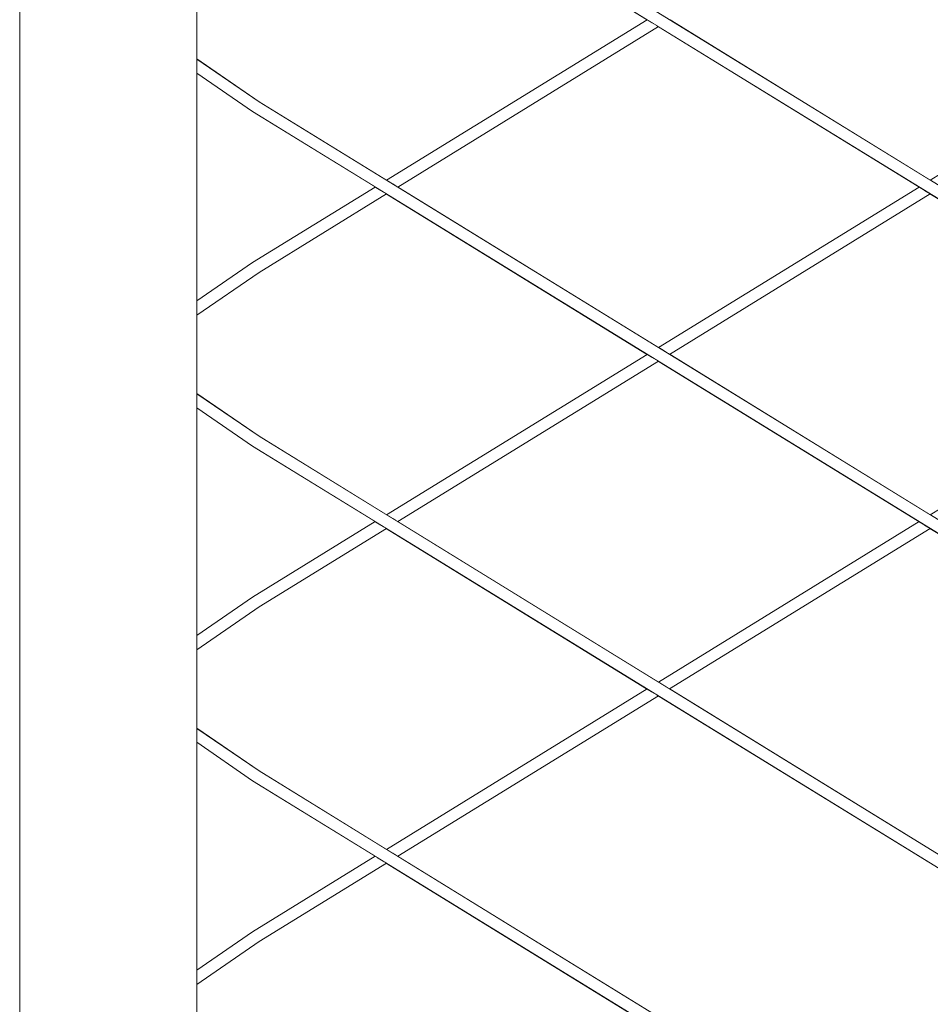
# Model space of a CAD drawing. Header units: millimetres. Extents: x -101298 to -58298, y 45839 to 66839.
# Tile 22 of 124: x -84687 to -84379, y 52197 to 52530. Entities that reach past the tile are written whole.
import ezdxf

# ---------------------------------------------------------------- set-up
doc = ezdxf.new("R2010")
doc.units = ezdxf.units.MM
doc.header["$MEASUREMENT"] = 0
doc.linetypes.add('Wipeout_Contour', pattern=[1000, 0, -1000])
doc.layers.add('Nowe_Konstrukcja - Schody', color=7, linetype='Continuous')
doc.layers.add('Nowe_Konstrukcja - Ściany zew', color=7, linetype='Continuous')
doc.layers.add('Nowe_Konstrukcja - Schody_Nr_pióra__101', color=250, linetype='Continuous', lineweight=13, true_color=0x333333)

msp = doc.modelspace()

# ---------------------------------------------------------------- wipeouts: each hides what was drawn before it
at = {"color": 254, "linetype": 'Wipeout_Contour', "lineweight": 0, "ltscale": 696959.727398}
msp.add_wipeout([(-84627.26, 52543.23), (-84627.26, 52516.68), (-84606.17, 52502.19), (-84563, 52475.64), (-84474.69, 52529.96), (-84563, 52584.28), (-84606.17, 52557.72)], dxfattribs=at).dxf.layer = 'Nowe_Konstrukcja - Ściany zew'
at = {"color": 254, "linetype": 'Wipeout_Contour', "lineweight": 0, "ltscale": 497493.317869}
msp.add_wipeout([(-84627.26, 52398.56), (-84627.26, 52321.35), (-84608.35, 52334.41), (-84566.82, 52359.96), (-84608.35, 52385.5)], dxfattribs=at).dxf.layer = 'Nowe_Konstrukcja - Ściany zew'
at = {"color": 254, "linetype": 'Wipeout_Contour', "lineweight": 0, "ltscale": 497195.349904}
msp.add_wipeout([(-84627.26, 52208.02), (-84608.35, 52221.08), (-84566.82, 52246.62), (-84608.35, 52272.17), (-84627.26, 52285.23)], dxfattribs=at).dxf.layer = 'Nowe_Konstrukcja - Ściany zew'

# ---------------------------------------------------------------- next in the draw order: wipeouts: each hides what was drawn before it
at = {"color": 254, "linetype": 'Wipeout_Contour', "lineweight": 0, "ltscale": 696541.497855}
msp.add_wipeout([(-84627.26, 52429.9), (-84627.26, 52403.35), (-84606.17, 52388.86), (-84563, 52362.3), (-84474.69, 52416.62), (-84563, 52470.94), (-84606.17, 52444.39)], dxfattribs=at).dxf.layer = 'Nowe_Konstrukcja - Ściany zew'
at = {"color": 254, "linetype": 'Wipeout_Contour', "lineweight": 0, "ltscale": 696123.921179}
msp.add_wipeout([(-84606.17, 52331.06), (-84627.26, 52316.57), (-84627.26, 52290.01), (-84606.17, 52275.52), (-84563, 52248.97), (-84474.69, 52303.29), (-84563, 52357.61)], dxfattribs=at).dxf.layer = 'Nowe_Konstrukcja - Ściany zew'
at = {"color": 254, "linetype": 'Wipeout_Contour', "lineweight": 0, "ltscale": 695540.884501}
msp.add_wipeout([(-84627.26, 52203.23), (-84627.26, 52176.68), (-84606.17, 52162.19), (-84536.61, 52119.4), (-84359.98, 52119.4), (-84563, 52244.28), (-84606.17, 52217.72)], dxfattribs=at).dxf.layer = 'Nowe_Konstrukcja - Ściany zew'

# ---------------------------------------------------------------- next in the draw order: wipeouts: each hides what was drawn before it
at = {"color": 254, "linetype": 'Wipeout_Contour', "lineweight": 0, "ltscale": 397769.32068}
msp.add_wipeout([(-84559.19, 52473.29), (-84470.87, 52418.97), (-84382.56, 52473.29), (-84470.87, 52527.61)], dxfattribs=at).dxf.layer = 'Nowe_Konstrukcja - Ściany zew'
at = {"color": 254, "linetype": 'Wipeout_Contour', "lineweight": 0, "ltscale": 497791.752441}
msp.add_wipeout([(-84608.35, 52498.84), (-84627.26, 52511.89), (-84627.26, 52434.69), (-84608.35, 52447.74), (-84566.82, 52473.29)], dxfattribs=at).dxf.layer = 'Nowe_Konstrukcja - Ściany zew'
at = {"color": 254, "linetype": 'Wipeout_Contour', "lineweight": 0, "ltscale": 397530.294214}
msp.add_wipeout([(-84559.19, 52359.96), (-84470.87, 52305.64), (-84382.56, 52359.96), (-84470.87, 52414.28)], dxfattribs=at).dxf.layer = 'Nowe_Konstrukcja - Ściany zew'
at = {"color": 254, "linetype": 'Wipeout_Contour', "lineweight": 0, "ltscale": 496161.000026}
msp.add_wipeout([(-84559.19, 52246.62), (-84352.35, 52119.4), (-84297.26, 52119.4), (-84297.26, 52194.16), (-84470.87, 52300.94)], dxfattribs=at).dxf.layer = 'Nowe_Konstrukcja - Ściany zew'

# ---------------------------------------------------------------- next in the draw order: wipeouts: each hides what was drawn before it
at = {"color": 254, "linetype": 'Wipeout_Contour', "lineweight": 0, "ltscale": 398281.907459}
msp.add_wipeout([(-84687.26, 52881.62), (-84687.26, 51947.18), (-84627.26, 51947.18), (-84627.26, 52881.62)], dxfattribs=at).dxf.layer = 'Nowe_Konstrukcja - Schody'
at = {"color": 254, "linetype": 'Wipeout_Contour', "lineweight": 0, "ltscale": 397988.809855}
msp.add_wipeout([(-84474.13, 52529.61), (-84562.44, 52475.29), (-84561.1, 52474.46), (-84472.78, 52528.78)], dxfattribs=at).dxf.layer = 'Nowe_Konstrukcja - Schody'
at = {"color": 254, "linetype": 'Wipeout_Contour', "lineweight": 0, "ltscale": 397749.784231}
msp.add_wipeout([(-84474.13, 52416.28), (-84562.44, 52361.96), (-84561.1, 52361.13), (-84472.78, 52415.45)], dxfattribs=at).dxf.layer = 'Nowe_Konstrukcja - Schody'
at = {"color": 254, "linetype": 'Wipeout_Contour', "lineweight": 0, "ltscale": 397511.131873}
msp.add_wipeout([(-84474.13, 52302.95), (-84562.44, 52248.63), (-84561.1, 52247.8), (-84472.78, 52302.12)], dxfattribs=at).dxf.layer = 'Nowe_Konstrukcja - Schody'
at = {"color": 254, "linetype": 'Wipeout_Contour', "lineweight": 0, "ltscale": 397576.08078}
msp.add_wipeout([(-84378.75, 52584.28), (-84467.06, 52529.96), (-84378.75, 52475.64), (-84290.43, 52529.96)], dxfattribs=at).dxf.layer = 'Nowe_Konstrukcja - Ściany zew'
at = {"color": 254, "linetype": 'Wipeout_Contour', "lineweight": 0, "ltscale": 397336.679513}
msp.add_wipeout([(-84467.06, 52416.62), (-84378.75, 52362.3), (-84290.43, 52416.62), (-84378.75, 52470.94)], dxfattribs=at).dxf.layer = 'Nowe_Konstrukcja - Ściany zew'
at = {"color": 254, "linetype": 'Wipeout_Contour', "lineweight": 0, "ltscale": 694565.302385}
msp.add_wipeout([(-84467.06, 52303.29), (-84297.26, 52198.85), (-84297.26, 52231.62), (-84327.26, 52231.62), (-84327.26, 52291.62), (-84271.46, 52291.62), (-84378.75, 52357.61)], dxfattribs=at).dxf.layer = 'Nowe_Konstrukcja - Ściany zew'

# ---------------------------------------------------------------- next in the draw order: linework, layer by layer
at = {"layer": 'Nowe_Konstrukcja - Schody_Nr_pióra__101', "color": 250, "linetype": 'Continuous', "lineweight": 13, "true_color": 0x333333}
msp.add_line((-84687.26, 51947.18), (-84687.26, 52881.62), dxfattribs=at)

# ---------------------------------------------------------------- next in the draw order: wipeouts: each hides what was drawn before it
at = {"color": 254, "linetype": 'Wipeout_Contour', "lineweight": 0, "ltscale": 397556.168468}
msp.add_wipeout([(-84470.32, 52418.63), (-84468.97, 52417.8), (-84380.65, 52472.12), (-84382, 52472.95)], dxfattribs=at).dxf.layer = 'Nowe_Konstrukcja - Schody'
at = {"color": 254, "linetype": 'Wipeout_Contour', "lineweight": 0, "ltscale": 298650.262255}
msp.add_wipeout([(-84627.26, 52432.55), (-84627.26, 52431.79), (-84607.26, 52446.07)], dxfattribs=at).dxf.layer = 'Nowe_Konstrukcja - Schody'
at = {"color": 254, "linetype": 'Wipeout_Contour', "lineweight": 0, "ltscale": 397317.141191}
msp.add_wipeout([(-84470.32, 52305.29), (-84468.97, 52304.46), (-84380.65, 52358.78), (-84382, 52359.61)], dxfattribs=at).dxf.layer = 'Nowe_Konstrukcja - Schody'
at = {"color": 254, "linetype": 'Wipeout_Contour', "lineweight": 0, "ltscale": 298471.3118}
msp.add_wipeout([(-84627.26, 52319.22), (-84627.26, 52318.46), (-84607.26, 52332.73)], dxfattribs=at).dxf.layer = 'Nowe_Konstrukcja - Schody'
at = {"color": 254, "linetype": 'Wipeout_Contour', "lineweight": 0, "ltscale": 397504.793699}
msp.add_wipeout([(-84561.1, 52247.8), (-84559.75, 52246.97), (-84471.43, 52301.29), (-84472.78, 52302.12)], dxfattribs=at).dxf.layer = 'Nowe_Konstrukcja - Schody'
at = {"color": 254, "linetype": 'Wipeout_Contour', "lineweight": 0, "ltscale": 298292.64153}
msp.add_wipeout([(-84627.26, 52205.88), (-84627.26, 52205.13), (-84607.26, 52219.4)], dxfattribs=at).dxf.layer = 'Nowe_Konstrukcja - Schody'

# ---------------------------------------------------------------- next in the draw order: wipeouts: each hides what was drawn before it
at = {"color": 254, "linetype": 'Wipeout_Contour', "lineweight": 0, "ltscale": 397549.830359}
msp.add_wipeout([(-84380.65, 52472.12), (-84468.97, 52417.8), (-84467.62, 52416.97), (-84379.3, 52471.29)], dxfattribs=at).dxf.layer = 'Nowe_Konstrukcja - Schody'
at = {"color": 254, "linetype": 'Wipeout_Contour', "lineweight": 0, "ltscale": 398196.962362}
msp.add_wipeout([(-84608.03, 52447.25), (-84627.26, 52433.58), (-84627.26, 52432.55), (-84607.26, 52446.07)], dxfattribs=at).dxf.layer = 'Nowe_Konstrukcja - Schody'
at = {"color": 254, "linetype": 'Wipeout_Contour', "lineweight": 0, "ltscale": 397310.803057}
msp.add_wipeout([(-84380.65, 52358.78), (-84468.97, 52304.46), (-84467.62, 52303.63), (-84379.3, 52357.95)], dxfattribs=at).dxf.layer = 'Nowe_Konstrukcja - Schody'
at = {"color": 254, "linetype": 'Wipeout_Contour', "lineweight": 0, "ltscale": 397958.345115}
msp.add_wipeout([(-84608.03, 52333.92), (-84627.26, 52320.25), (-84627.26, 52319.22), (-84607.26, 52332.73)], dxfattribs=at).dxf.layer = 'Nowe_Konstrukcja - Schody'
at = {"color": 254, "linetype": 'Wipeout_Contour', "lineweight": 0, "ltscale": 397500.311963}
msp.add_wipeout([(-84559.75, 52246.97), (-84559.19, 52246.62), (-84470.87, 52300.94), (-84471.43, 52301.29)], dxfattribs=at).dxf.layer = 'Nowe_Konstrukcja - Schody'
at = {"color": 254, "linetype": 'Wipeout_Contour', "lineweight": 0, "ltscale": 397720.101429}
msp.add_wipeout([(-84608.03, 52220.59), (-84627.26, 52206.92), (-84627.26, 52205.88), (-84607.26, 52219.4)], dxfattribs=at).dxf.layer = 'Nowe_Konstrukcja - Schody'

# ---------------------------------------------------------------- next in the draw order: wipeouts: each hides what was drawn before it
at = {"color": 254, "linetype": 'Wipeout_Contour', "lineweight": 0, "ltscale": 397545.348667}
msp.add_wipeout([(-84379.3, 52471.29), (-84467.62, 52416.97), (-84467.06, 52416.62), (-84378.75, 52470.94)], dxfattribs=at).dxf.layer = 'Nowe_Konstrukcja - Schody'
at = {"color": 254, "linetype": 'Wipeout_Contour', "lineweight": 0, "ltscale": 298647.262148}
msp.add_wipeout([(-84606.49, 52444.88), (-84627.26, 52430.79), (-84627.26, 52430.31)], dxfattribs=at).dxf.layer = 'Nowe_Konstrukcja - Schody'
at = {"color": 254, "linetype": 'Wipeout_Contour', "lineweight": 0, "ltscale": 397306.321348}
msp.add_wipeout([(-84467.62, 52303.63), (-84467.06, 52303.29), (-84378.75, 52357.61), (-84379.3, 52357.95)], dxfattribs=at).dxf.layer = 'Nowe_Konstrukcja - Schody'
at = {"color": 254, "linetype": 'Wipeout_Contour', "lineweight": 0, "ltscale": 298468.314964}
msp.add_wipeout([(-84627.26, 52316.97), (-84606.49, 52331.55), (-84627.26, 52317.46)], dxfattribs=at).dxf.layer = 'Nowe_Konstrukcja - Schody'
at = {"color": 254, "linetype": 'Wipeout_Contour', "lineweight": 0, "ltscale": 397515.613623}
msp.add_wipeout([(-84563, 52248.97), (-84562.44, 52248.63), (-84474.13, 52302.95), (-84474.69, 52303.29)], dxfattribs=at).dxf.layer = 'Nowe_Konstrukcja - Schody'
at = {"color": 254, "linetype": 'Wipeout_Contour', "lineweight": 0, "ltscale": 298289.64797}
msp.add_wipeout([(-84606.49, 52218.22), (-84627.26, 52204.13), (-84627.26, 52203.64)], dxfattribs=at).dxf.layer = 'Nowe_Konstrukcja - Schody'

# ---------------------------------------------------------------- next in the draw order: wipeouts: each hides what was drawn before it
at = {"color": 254, "linetype": 'Wipeout_Contour', "lineweight": 0, "ltscale": 397560.650185}
msp.add_wipeout([(-84382.56, 52473.29), (-84470.87, 52418.97), (-84470.32, 52418.63), (-84382, 52472.95)], dxfattribs=at).dxf.layer = 'Nowe_Konstrukcja - Schody'
at = {"color": 254, "linetype": 'Wipeout_Contour', "lineweight": 0, "ltscale": 398192.531491}
msp.add_wipeout([(-84607.26, 52446.07), (-84627.26, 52431.79), (-84627.26, 52430.79), (-84606.49, 52444.88)], dxfattribs=at).dxf.layer = 'Nowe_Konstrukcja - Schody'
at = {"color": 254, "linetype": 'Wipeout_Contour', "lineweight": 0, "ltscale": 397321.622924}
msp.add_wipeout([(-84382.56, 52359.96), (-84470.87, 52305.64), (-84470.32, 52305.29), (-84382, 52359.61)], dxfattribs=at).dxf.layer = 'Nowe_Konstrukcja - Schody'
at = {"color": 254, "linetype": 'Wipeout_Contour', "lineweight": 0, "ltscale": 397953.918333}
msp.add_wipeout([(-84607.26, 52332.73), (-84627.26, 52318.46), (-84627.26, 52317.46), (-84606.49, 52331.55)], dxfattribs=at).dxf.layer = 'Nowe_Konstrukcja - Schody'
at = {"color": 254, "linetype": 'Wipeout_Contour', "lineweight": 0, "ltscale": 397715.678747}
msp.add_wipeout([(-84607.26, 52219.4), (-84627.26, 52205.13), (-84627.26, 52204.13), (-84606.49, 52218.22)], dxfattribs=at).dxf.layer = 'Nowe_Konstrukcja - Schody'

# ---------------------------------------------------------------- next in the draw order: wipeouts: each hides what was drawn before it
at = {"color": 254, "linetype": 'Wipeout_Contour', "lineweight": 0, "ltscale": 397982.471724}
msp.add_wipeout([(-84472.78, 52528.78), (-84561.1, 52474.46), (-84559.75, 52473.63), (-84471.43, 52527.95)], dxfattribs=at).dxf.layer = 'Nowe_Konstrukcja - Schody'
at = {"color": 254, "linetype": 'Wipeout_Contour', "lineweight": 0, "ltscale": 398189.489106}
msp.add_wipeout([(-84606.49, 52444.88), (-84627.26, 52430.31), (-84627.26, 52429.9), (-84606.17, 52444.39)], dxfattribs=at).dxf.layer = 'Nowe_Konstrukcja - Schody'
at = {"color": 254, "linetype": 'Wipeout_Contour', "lineweight": 0, "ltscale": 397743.446075}
msp.add_wipeout([(-84561.1, 52361.13), (-84559.75, 52360.3), (-84471.43, 52414.62), (-84472.78, 52415.45)], dxfattribs=at).dxf.layer = 'Nowe_Konstrukcja - Schody'
at = {"color": 254, "linetype": 'Wipeout_Contour', "lineweight": 0, "ltscale": 397950.878737}
msp.add_wipeout([(-84606.49, 52331.55), (-84627.26, 52316.97), (-84627.26, 52316.57), (-84606.17, 52331.06)], dxfattribs=at).dxf.layer = 'Nowe_Konstrukcja - Schody'
at = {"color": 254, "linetype": 'Wipeout_Contour', "lineweight": 0, "ltscale": 397712.641945}
msp.add_wipeout([(-84606.49, 52218.22), (-84627.26, 52203.64), (-84627.26, 52203.23), (-84606.17, 52217.72)], dxfattribs=at).dxf.layer = 'Nowe_Konstrukcja - Schody'

# ---------------------------------------------------------------- next in the draw order: wipeouts: each hides what was drawn before it
at = {"color": 254, "linetype": 'Wipeout_Contour', "lineweight": 0, "ltscale": 397977.990017}
msp.add_wipeout([(-84559.75, 52473.63), (-84559.19, 52473.29), (-84470.87, 52527.61), (-84471.43, 52527.95)], dxfattribs=at).dxf.layer = 'Nowe_Konstrukcja - Schody'
at = {"color": 254, "linetype": 'Wipeout_Contour', "lineweight": 0, "ltscale": 298654.651011}
msp.add_wipeout([(-84627.26, 52434.69), (-84627.26, 52434.6), (-84608.35, 52447.74)], dxfattribs=at).dxf.layer = 'Nowe_Konstrukcja - Schody'
at = {"color": 254, "linetype": 'Wipeout_Contour', "lineweight": 0, "ltscale": 397738.964351}
msp.add_wipeout([(-84471.43, 52414.62), (-84559.75, 52360.3), (-84559.19, 52359.96), (-84470.87, 52414.28)], dxfattribs=at).dxf.layer = 'Nowe_Konstrukcja - Schody'
at = {"color": 254, "linetype": 'Wipeout_Contour', "lineweight": 0, "ltscale": 298475.695704}
msp.add_wipeout([(-84627.26, 52321.35), (-84627.26, 52321.27), (-84608.35, 52334.41)], dxfattribs=at).dxf.layer = 'Nowe_Konstrukcja - Schody'
at = {"color": 254, "linetype": 'Wipeout_Contour', "lineweight": 0, "ltscale": 298297.020571}
msp.add_wipeout([(-84627.26, 52208.02), (-84627.26, 52207.93), (-84608.35, 52221.08)], dxfattribs=at).dxf.layer = 'Nowe_Konstrukcja - Schody'

# ---------------------------------------------------------------- next in the draw order: wipeouts: each hides what was drawn before it
at = {"color": 254, "linetype": 'Wipeout_Contour', "lineweight": 0, "ltscale": 397993.291575}
msp.add_wipeout([(-84563, 52475.64), (-84562.44, 52475.29), (-84474.13, 52529.61), (-84474.69, 52529.96)], dxfattribs=at).dxf.layer = 'Nowe_Konstrukcja - Schody'
at = {"color": 254, "linetype": 'Wipeout_Contour', "lineweight": 0, "ltscale": 298653.327033}
msp.add_wipeout([(-84608.03, 52447.25), (-84627.26, 52434.16), (-84627.26, 52433.58)], dxfattribs=at).dxf.layer = 'Nowe_Konstrukcja - Schody'
at = {"color": 254, "linetype": 'Wipeout_Contour', "lineweight": 0, "ltscale": 397754.265967}
msp.add_wipeout([(-84474.69, 52416.62), (-84563, 52362.3), (-84562.44, 52361.96), (-84474.13, 52416.28)], dxfattribs=at).dxf.layer = 'Nowe_Konstrukcja - Schody'
at = {"color": 254, "linetype": 'Wipeout_Contour', "lineweight": 0, "ltscale": 298474.373208}
msp.add_wipeout([(-84608.03, 52333.92), (-84627.26, 52320.83), (-84627.26, 52320.25)], dxfattribs=at).dxf.layer = 'Nowe_Konstrukcja - Schody'
at = {"color": 254, "linetype": 'Wipeout_Contour', "lineweight": 0, "ltscale": 298295.699559}
msp.add_wipeout([(-84627.26, 52206.92), (-84608.03, 52220.59), (-84627.26, 52207.49)], dxfattribs=at).dxf.layer = 'Nowe_Konstrukcja - Schody'

# ---------------------------------------------------------------- next in the draw order: wipeouts: each hides what was drawn before it
at = {"color": 254, "linetype": 'Wipeout_Contour', "lineweight": 0, "ltscale": 398200.176639}
msp.add_wipeout([(-84608.35, 52447.74), (-84627.26, 52434.6), (-84627.26, 52434.16), (-84608.03, 52447.25)], dxfattribs=at).dxf.layer = 'Nowe_Konstrukcja - Schody'
at = {"color": 254, "linetype": 'Wipeout_Contour', "lineweight": 0, "ltscale": 397961.556416}
msp.add_wipeout([(-84608.35, 52334.41), (-84627.26, 52321.27), (-84627.26, 52320.83), (-84608.03, 52333.92)], dxfattribs=at).dxf.layer = 'Nowe_Konstrukcja - Schody'
at = {"color": 254, "linetype": 'Wipeout_Contour', "lineweight": 0, "ltscale": 397723.309748}
msp.add_wipeout([(-84608.35, 52221.08), (-84627.26, 52207.93), (-84627.26, 52207.49), (-84608.03, 52220.59)], dxfattribs=at).dxf.layer = 'Nowe_Konstrukcja - Schody'

# ---------------------------------------------------------------- next in the draw order: wipeouts: each hides what was drawn before it
at = {"color": 254, "linetype": 'Wipeout_Contour', "lineweight": 0, "ltscale": 398133.753973}
msp.add_wipeout([(-84566.26, 52472.95), (-84608.03, 52447.25), (-84607.26, 52446.07), (-84564.91, 52472.12)], dxfattribs=at).dxf.layer = 'Nowe_Konstrukcja - Schody'
at = {"color": 254, "linetype": 'Wipeout_Contour', "lineweight": 0, "ltscale": 397895.008862}
msp.add_wipeout([(-84608.03, 52333.92), (-84607.26, 52332.73), (-84564.91, 52358.78), (-84566.26, 52359.61)], dxfattribs=at).dxf.layer = 'Nowe_Konstrukcja - Schody'
at = {"color": 254, "linetype": 'Wipeout_Contour', "lineweight": 0, "ltscale": 397656.637219}
msp.add_wipeout([(-84608.03, 52220.59), (-84607.26, 52219.4), (-84564.91, 52245.45), (-84566.26, 52246.28)], dxfattribs=at).dxf.layer = 'Nowe_Konstrukcja - Schody'

# ---------------------------------------------------------------- next in the draw order: wipeouts: each hides what was drawn before it
at = {"color": 254, "linetype": 'Wipeout_Contour', "lineweight": 0, "ltscale": 398128.023346}
msp.add_wipeout([(-84607.26, 52446.07), (-84606.49, 52444.88), (-84563.56, 52471.29), (-84564.91, 52472.12)], dxfattribs=at).dxf.layer = 'Nowe_Konstrukcja - Schody'
at = {"color": 254, "linetype": 'Wipeout_Contour', "lineweight": 0, "ltscale": 397889.279389}
msp.add_wipeout([(-84564.91, 52358.78), (-84607.26, 52332.73), (-84606.49, 52331.55), (-84563.56, 52357.95)], dxfattribs=at).dxf.layer = 'Nowe_Konstrukcja - Schody'
at = {"color": 254, "linetype": 'Wipeout_Contour', "lineweight": 0, "ltscale": 397650.908907}
msp.add_wipeout([(-84564.91, 52245.45), (-84607.26, 52219.4), (-84606.49, 52218.22), (-84563.56, 52244.62)], dxfattribs=at).dxf.layer = 'Nowe_Konstrukcja - Schody'

# ---------------------------------------------------------------- next in the draw order: wipeouts: each hides what was drawn before it
at = {"color": 254, "linetype": 'Wipeout_Contour', "lineweight": 0, "ltscale": 398123.973725}
msp.add_wipeout([(-84606.49, 52444.88), (-84606.17, 52444.39), (-84563, 52470.94), (-84563.56, 52471.29)], dxfattribs=at).dxf.layer = 'Nowe_Konstrukcja - Schody'
at = {"color": 254, "linetype": 'Wipeout_Contour', "lineweight": 0, "ltscale": 397885.230595}
msp.add_wipeout([(-84563.56, 52357.95), (-84606.49, 52331.55), (-84606.17, 52331.06), (-84563, 52357.61)], dxfattribs=at).dxf.layer = 'Nowe_Konstrukcja - Schody'
at = {"color": 254, "linetype": 'Wipeout_Contour', "lineweight": 0, "ltscale": 397646.860943}
msp.add_wipeout([(-84606.49, 52218.22), (-84606.17, 52217.72), (-84563, 52244.28), (-84563.56, 52244.62)], dxfattribs=at).dxf.layer = 'Nowe_Konstrukcja - Schody'

# ---------------------------------------------------------------- next in the draw order: wipeouts: each hides what was drawn before it
at = {"color": 254, "linetype": 'Wipeout_Contour', "lineweight": 0, "ltscale": 398137.808718}
msp.add_wipeout([(-84566.82, 52473.29), (-84608.35, 52447.74), (-84608.03, 52447.25), (-84566.26, 52472.95)], dxfattribs=at).dxf.layer = 'Nowe_Konstrukcja - Schody'
at = {"color": 254, "linetype": 'Wipeout_Contour', "lineweight": 0, "ltscale": 397899.062802}
msp.add_wipeout([(-84608.35, 52334.41), (-84608.03, 52333.92), (-84566.26, 52359.61), (-84566.82, 52359.96)], dxfattribs=at).dxf.layer = 'Nowe_Konstrukcja - Schody'
at = {"color": 254, "linetype": 'Wipeout_Contour', "lineweight": 0, "ltscale": 397660.690348}
msp.add_wipeout([(-84566.82, 52246.62), (-84608.35, 52221.08), (-84608.03, 52220.59), (-84566.26, 52246.28)], dxfattribs=at).dxf.layer = 'Nowe_Konstrukcja - Schody'

# ---------------------------------------------------------------- next in the draw order: wipeouts: each hides what was drawn before it
at = {"color": 254, "linetype": 'Wipeout_Contour', "lineweight": 0, "ltscale": 397155.521304}
msp.add_wipeout([(-84328.31, 52099.92), (-84328, 52100.42), (-84608.03, 52272.66), (-84608.35, 52272.17)], dxfattribs=at).dxf.layer = 'Nowe_Konstrukcja - Schody'

# ---------------------------------------------------------------- next in the draw order: wipeouts: each hides what was drawn before it
at = {"color": 254, "linetype": 'Wipeout_Contour', "lineweight": 0, "ltscale": 397155.415652}
msp.add_wipeout([(-84606.49, 52275.03), (-84607.26, 52273.85), (-84327.26, 52101.62), (-84326.52, 52102.83)], dxfattribs=at).dxf.layer = 'Nowe_Konstrukcja - Schody'

# ---------------------------------------------------------------- next in the draw order: wipeouts: each hides what was drawn before it
at = {"color": 254, "linetype": 'Wipeout_Contour', "lineweight": 0, "ltscale": 397155.371837}
msp.add_wipeout([(-84606.17, 52275.52), (-84606.49, 52275.03), (-84326.52, 52102.83), (-84326.21, 52103.33)], dxfattribs=at).dxf.layer = 'Nowe_Konstrukcja - Schody'

# ---------------------------------------------------------------- next in the draw order: wipeouts: each hides what was drawn before it
at = {"color": 254, "linetype": 'Wipeout_Contour', "lineweight": 0, "ltscale": 397859.192377}
msp.add_wipeout([(-84608.03, 52272.66), (-84627.26, 52285.67), (-84627.26, 52285.23), (-84608.35, 52272.17)], dxfattribs=at).dxf.layer = 'Nowe_Konstrukcja - Schody'

# ---------------------------------------------------------------- next in the draw order: wipeouts: each hides what was drawn before it
at = {"color": 254, "linetype": 'Wipeout_Contour', "lineweight": 0, "ltscale": 397862.157631}
msp.add_wipeout([(-84606.49, 52275.03), (-84627.26, 52288.91), (-84627.26, 52287.88), (-84607.26, 52273.85)], dxfattribs=at).dxf.layer = 'Nowe_Konstrukcja - Schody'

# ---------------------------------------------------------------- next in the draw order: wipeouts: each hides what was drawn before it
at = {"color": 254, "linetype": 'Wipeout_Contour', "lineweight": 0, "ltscale": 298407.885833}
msp.add_wipeout([(-84627.26, 52287.88), (-84627.26, 52287.16), (-84607.26, 52273.85)], dxfattribs=at).dxf.layer = 'Nowe_Konstrukcja - Schody'

# ---------------------------------------------------------------- next in the draw order: wipeouts: each hides what was drawn before it
at = {"color": 254, "linetype": 'Wipeout_Contour', "lineweight": 0, "ltscale": 397863.512512}
msp.add_wipeout([(-84606.17, 52275.52), (-84627.26, 52289.92), (-84627.26, 52289.51), (-84606.49, 52275.03)], dxfattribs=at).dxf.layer = 'Nowe_Konstrukcja - Schody'

# ---------------------------------------------------------------- next in the draw order: wipeouts: each hides what was drawn before it
at = {"color": 254, "linetype": 'Wipeout_Contour', "lineweight": 0, "ltscale": 298409.630322}
msp.add_wipeout([(-84627.26, 52289.51), (-84627.26, 52288.91), (-84606.49, 52275.03)], dxfattribs=at).dxf.layer = 'Nowe_Konstrukcja - Schody'

# ---------------------------------------------------------------- next in the draw order: wipeouts: each hides what was drawn before it
at = {"color": 254, "linetype": 'Wipeout_Contour', "lineweight": 0, "ltscale": 298410.433957}
msp.add_wipeout([(-84606.17, 52275.52), (-84627.26, 52290.01), (-84627.26, 52289.92)], dxfattribs=at).dxf.layer = 'Nowe_Konstrukcja - Schody'

# ---------------------------------------------------------------- next in the draw order: wipeouts: each hides what was drawn before it
at = {"color": 254, "linetype": 'Wipeout_Contour', "lineweight": 0, "ltscale": 397393.980706}
msp.add_wipeout([(-84328.31, 52213.25), (-84328, 52213.75), (-84608.03, 52385.99), (-84608.35, 52385.5)], dxfattribs=at).dxf.layer = 'Nowe_Konstrukcja - Schody'

# ---------------------------------------------------------------- next in the draw order: wipeouts: each hides what was drawn before it
at = {"color": 254, "linetype": 'Wipeout_Contour', "lineweight": 0, "ltscale": 397393.884426}
msp.add_wipeout([(-84606.49, 52388.36), (-84607.26, 52387.18), (-84327.26, 52214.96), (-84326.52, 52216.16)], dxfattribs=at).dxf.layer = 'Nowe_Konstrukcja - Schody'

# ---------------------------------------------------------------- next in the draw order: linework, layer by layer
at = {"layer": 'Nowe_Konstrukcja - Schody_Nr_pióra__101', "color": 250, "linetype": 'Continuous', "lineweight": 13, "true_color": 0x333333}
for p, q in [((-84608.35, 52272.17), (-84627.26, 52285.23)), ((-84627.26, 52208.02), (-84608.35, 52221.08))]:
    msp.add_line(p, q, dxfattribs=at)

# ---------------------------------------------------------------- next in the draw order: wipeouts: each hides what was drawn before it
at = {"color": 254, "linetype": 'Wipeout_Contour', "lineweight": 0, "ltscale": 397393.844493}
msp.add_wipeout([(-84606.17, 52388.86), (-84606.49, 52388.36), (-84326.52, 52216.16), (-84326.21, 52216.66)], dxfattribs=at).dxf.layer = 'Nowe_Konstrukcja - Schody'

# ---------------------------------------------------------------- next in the draw order: linework, layer by layer
at = {"layer": 'Nowe_Konstrukcja - Schody_Nr_pióra__101', "color": 250, "linetype": 'Continuous', "lineweight": 13, "true_color": 0x333333}
for p, q in [((-84563, 52248.97), (-84474.69, 52303.29)), ((-84559.19, 52246.62), (-84470.87, 52300.94)), ((-84606.17, 52275.52), (-84627.26, 52290.01)), ((-84326.21, 52103.33), (-84606.17, 52275.52)), ((-84328.31, 52099.92), (-84608.35, 52272.17)), ((-84608.35, 52221.08), (-84566.82, 52246.62)), ((-84606.17, 52217.72), (-84563, 52244.28)), ((-84627.26, 52203.23), (-84606.17, 52217.72))]:
    msp.add_line(p, q, dxfattribs=at)

# ---------------------------------------------------------------- next in the draw order: wipeouts: each hides what was drawn before it
at = {"color": 254, "linetype": 'Wipeout_Contour', "lineweight": 0, "ltscale": 398097.652257}
msp.add_wipeout([(-84608.03, 52385.99), (-84627.26, 52399), (-84627.26, 52398.56), (-84608.35, 52385.5)], dxfattribs=at).dxf.layer = 'Nowe_Konstrukcja - Schody'

# ---------------------------------------------------------------- next in the draw order: wipeouts: each hides what was drawn before it
at = {"color": 254, "linetype": 'Wipeout_Contour', "lineweight": 0, "ltscale": 398100.627056}
msp.add_wipeout([(-84606.49, 52388.36), (-84627.26, 52402.24), (-84627.26, 52401.21), (-84607.26, 52387.18)], dxfattribs=at).dxf.layer = 'Nowe_Konstrukcja - Schody'

# ---------------------------------------------------------------- next in the draw order: wipeouts: each hides what was drawn before it
at = {"color": 254, "linetype": 'Wipeout_Contour', "lineweight": 0, "ltscale": 298586.736936}
msp.add_wipeout([(-84627.26, 52401.21), (-84627.26, 52400.49), (-84607.26, 52387.18)], dxfattribs=at).dxf.layer = 'Nowe_Konstrukcja - Schody'

# ---------------------------------------------------------------- next in the draw order: wipeouts: each hides what was drawn before it
at = {"color": 254, "linetype": 'Wipeout_Contour', "lineweight": 0, "ltscale": 398101.986032}
msp.add_wipeout([(-84606.17, 52388.86), (-84627.26, 52403.25), (-84627.26, 52402.84), (-84606.49, 52388.36)], dxfattribs=at).dxf.layer = 'Nowe_Konstrukcja - Schody'

# ---------------------------------------------------------------- next in the draw order: wipeouts: each hides what was drawn before it
at = {"color": 254, "linetype": 'Wipeout_Contour', "lineweight": 0, "ltscale": 298588.485582}
msp.add_wipeout([(-84627.26, 52402.84), (-84627.26, 52402.24), (-84606.49, 52388.36)], dxfattribs=at).dxf.layer = 'Nowe_Konstrukcja - Schody'

# ---------------------------------------------------------------- next in the draw order: wipeouts: each hides what was drawn before it
at = {"color": 254, "linetype": 'Wipeout_Contour', "lineweight": 0, "ltscale": 298589.291065}
msp.add_wipeout([(-84606.17, 52388.86), (-84627.26, 52403.35), (-84627.26, 52403.25)], dxfattribs=at).dxf.layer = 'Nowe_Konstrukcja - Schody'

# ---------------------------------------------------------------- next in the draw order: wipeouts: each hides what was drawn before it
at = {"color": 254, "linetype": 'Wipeout_Contour', "lineweight": 0, "ltscale": 397632.813942}
msp.add_wipeout([(-84328.31, 52326.59), (-84328, 52327.09), (-84608.03, 52499.33), (-84608.35, 52498.84)], dxfattribs=at).dxf.layer = 'Nowe_Konstrukcja - Schody'

# ---------------------------------------------------------------- next in the draw order: wipeouts: each hides what was drawn before it
at = {"color": 254, "linetype": 'Wipeout_Contour', "lineweight": 0, "ltscale": 397632.727023}
msp.add_wipeout([(-84606.49, 52501.7), (-84607.26, 52500.51), (-84327.26, 52328.29), (-84326.52, 52329.49)], dxfattribs=at).dxf.layer = 'Nowe_Konstrukcja - Schody'

# ---------------------------------------------------------------- next in the draw order: linework, layer by layer
at = {"layer": 'Nowe_Konstrukcja - Schody_Nr_pióra__101', "color": 250, "linetype": 'Continuous', "lineweight": 13, "true_color": 0x333333}
for p, q in [((-84608.35, 52385.5), (-84627.26, 52398.56)), ((-84627.26, 52321.35), (-84608.35, 52334.41))]:
    msp.add_line(p, q, dxfattribs=at)

# ---------------------------------------------------------------- next in the draw order: wipeouts: each hides what was drawn before it
at = {"color": 254, "linetype": 'Wipeout_Contour', "lineweight": 0, "ltscale": 397632.690967}
msp.add_wipeout([(-84606.17, 52502.19), (-84606.49, 52501.7), (-84326.52, 52329.49), (-84326.21, 52329.99)], dxfattribs=at).dxf.layer = 'Nowe_Konstrukcja - Schody'

# ---------------------------------------------------------------- next in the draw order: linework, layer by layer
at = {"layer": 'Nowe_Konstrukcja - Schody_Nr_pióra__101', "color": 250, "linetype": 'Continuous', "lineweight": 13, "true_color": 0x333333}
for p, q in [((-84563, 52362.3), (-84474.69, 52416.62)), ((-84559.19, 52359.96), (-84470.87, 52414.28)), ((-84606.17, 52388.86), (-84627.26, 52403.35)), ((-84378.75, 52362.3), (-84328.31, 52393.33)), ((-84326.21, 52216.66), (-84606.17, 52388.86)), ((-84328.31, 52213.25), (-84608.35, 52385.5)), ((-84608.35, 52334.41), (-84566.82, 52359.96)), ((-84470.87, 52305.64), (-84382.56, 52359.96)), ((-84606.17, 52331.06), (-84563, 52357.61)), ((-84467.06, 52303.29), (-84378.75, 52357.61)), ((-84627.26, 52316.57), (-84606.17, 52331.06))]:
    msp.add_line(p, q, dxfattribs=at)

# ---------------------------------------------------------------- next in the draw order: wipeouts: each hides what was drawn before it
at = {"color": 254, "linetype": 'Wipeout_Contour', "lineweight": 0, "ltscale": 398336.485309}
msp.add_wipeout([(-84608.03, 52499.33), (-84627.26, 52512.34), (-84627.26, 52511.89), (-84608.35, 52498.84)], dxfattribs=at).dxf.layer = 'Nowe_Konstrukcja - Schody'

# ---------------------------------------------------------------- next in the draw order: wipeouts: each hides what was drawn before it
at = {"color": 254, "linetype": 'Wipeout_Contour', "lineweight": 0, "ltscale": 398339.469638}
msp.add_wipeout([(-84606.49, 52501.7), (-84627.26, 52515.57), (-84627.26, 52514.55), (-84607.26, 52500.51)], dxfattribs=at).dxf.layer = 'Nowe_Konstrukcja - Schody'

# ---------------------------------------------------------------- next in the draw order: wipeouts: each hides what was drawn before it
at = {"color": 254, "linetype": 'Wipeout_Contour', "lineweight": 0, "ltscale": 298765.867897}
msp.add_wipeout([(-84627.26, 52514.55), (-84627.26, 52513.83), (-84607.26, 52500.51)], dxfattribs=at).dxf.layer = 'Nowe_Konstrukcja - Schody'

# ---------------------------------------------------------------- next in the draw order: wipeouts: each hides what was drawn before it
at = {"color": 254, "linetype": 'Wipeout_Contour', "lineweight": 0, "ltscale": 398340.832704}
msp.add_wipeout([(-84606.17, 52502.19), (-84627.26, 52516.59), (-84627.26, 52516.17), (-84606.49, 52501.7)], dxfattribs=at).dxf.layer = 'Nowe_Konstrukcja - Schody'

# ---------------------------------------------------------------- next in the draw order: wipeouts: each hides what was drawn before it
at = {"color": 254, "linetype": 'Wipeout_Contour', "lineweight": 0, "ltscale": 298767.620694}
msp.add_wipeout([(-84627.26, 52516.17), (-84627.26, 52515.57), (-84606.49, 52501.7)], dxfattribs=at).dxf.layer = 'Nowe_Konstrukcja - Schody'

# ---------------------------------------------------------------- next in the draw order: wipeouts: each hides what was drawn before it
at = {"color": 254, "linetype": 'Wipeout_Contour', "lineweight": 0, "ltscale": 298768.428023}
msp.add_wipeout([(-84606.17, 52502.19), (-84627.26, 52516.68), (-84627.26, 52516.59)], dxfattribs=at).dxf.layer = 'Nowe_Konstrukcja - Schody'

# ---------------------------------------------------------------- next in the draw order: linework, layer by layer
at = {"layer": 'Nowe_Konstrukcja - Schody_Nr_pióra__101', "color": 250, "linetype": 'Continuous', "lineweight": 13, "true_color": 0x333333}
msp.add_line((-84627.26, 51947.18), (-84627.26, 52881.62), dxfattribs=at)

# ---------------------------------------------------------------- next in the draw order: wipeouts: each hides what was drawn before it
at = {"color": 254, "linetype": 'Wipeout_Contour', "lineweight": 0, "ltscale": 397872.020339}
msp.add_wipeout([(-84328.31, 52439.92), (-84328, 52440.42), (-84608.03, 52612.66), (-84608.35, 52612.17)], dxfattribs=at).dxf.layer = 'Nowe_Konstrukcja - Schody'

# ---------------------------------------------------------------- next in the draw order: wipeouts: each hides what was drawn before it
at = {"color": 254, "linetype": 'Wipeout_Contour', "lineweight": 0, "ltscale": 397871.94277}
msp.add_wipeout([(-84606.49, 52615.03), (-84607.26, 52613.85), (-84327.26, 52441.62), (-84326.52, 52442.83)], dxfattribs=at).dxf.layer = 'Nowe_Konstrukcja - Schody'

# ---------------------------------------------------------------- next in the draw order: linework, layer by layer
at = {"layer": 'Nowe_Konstrukcja - Schody_Nr_pióra__101', "color": 250, "linetype": 'Continuous', "lineweight": 13, "true_color": 0x333333}
for p, q in [((-84608.35, 52498.84), (-84627.26, 52511.89)), ((-84627.26, 52434.69), (-84608.35, 52447.74))]:
    msp.add_line(p, q, dxfattribs=at)

# ---------------------------------------------------------------- next in the draw order: wipeouts: each hides what was drawn before it
at = {"color": 254, "linetype": 'Wipeout_Contour', "lineweight": 0, "ltscale": 397871.910587}
msp.add_wipeout([(-84606.17, 52615.52), (-84606.49, 52615.03), (-84326.52, 52442.83), (-84326.21, 52443.33)], dxfattribs=at).dxf.layer = 'Nowe_Konstrukcja - Schody'

# ---------------------------------------------------------------- next in the draw order: linework, layer by layer
at = {"layer": 'Nowe_Konstrukcja - Schody_Nr_pióra__101', "color": 250, "linetype": 'Continuous', "lineweight": 13, "true_color": 0x333333}
for p, q in [((-84326.21, 52443.33), (-84606.17, 52615.52)), ((-84328.31, 52439.92), (-84608.35, 52612.17)), ((-84563, 52475.64), (-84474.69, 52529.96)), ((-84559.19, 52473.29), (-84470.87, 52527.61)), ((-84606.17, 52502.19), (-84627.26, 52516.68)), ((-84378.75, 52475.64), (-84328.31, 52506.66)), ((-84326.21, 52329.99), (-84606.17, 52502.19)), ((-84328.31, 52326.59), (-84608.35, 52498.84)), ((-84608.35, 52447.74), (-84566.82, 52473.29)), ((-84470.87, 52418.97), (-84382.56, 52473.29)), ((-84606.17, 52444.39), (-84563, 52470.94)), ((-84467.06, 52416.62), (-84378.75, 52470.94)), ((-84627.26, 52429.9), (-84606.17, 52444.39))]:
    msp.add_line(p, q, dxfattribs=at)

doc.saveas('drawing.dxf')
